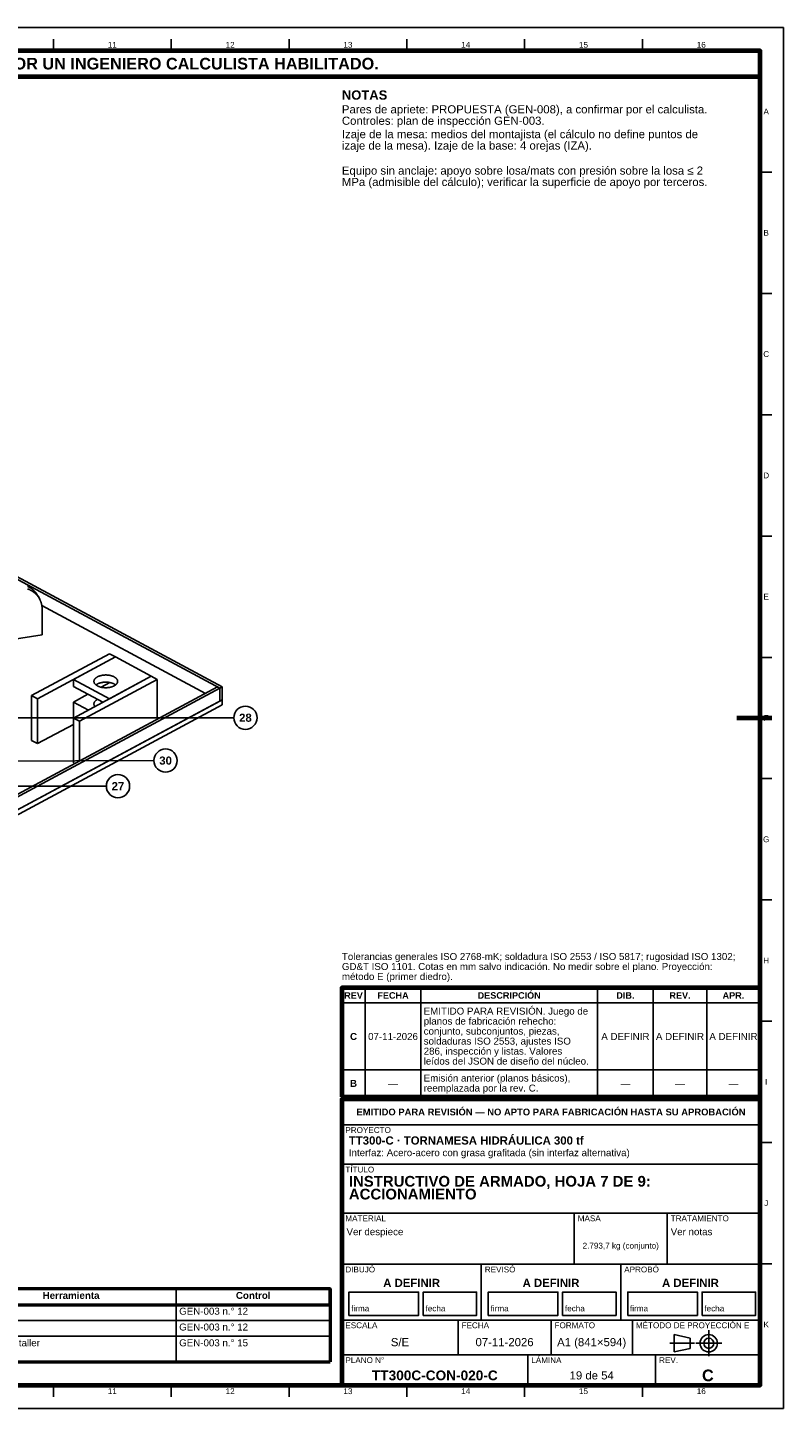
# Model space of a CAD drawing. Header units: millimetres. Extents: x 0 to 841, y 0 to 594.
# Tile 31 of 31: x 516 to 841, y 0 to 594. Entities that reach past the tile are written whole.
import ezdxf
from ezdxf.enums import TextEntityAlignment as Align

# ---------------------------------------------------------------- set-up
doc = ezdxf.new("R2010")
doc.units = ezdxf.units.MM
doc.linetypes.add('EJE', pattern=[31, 20, -4, 3, -4])
for name, color, linetype, lineweight in [('COTA', 7, 'CONTINUOUS', 25), ('EJE', 7, 'EJE', 25), ('FINA', 7, 'CONTINUOUS', 25), ('MARCO', 7, 'CONTINUOUS', 70), ('TXT', 7, 'CONTINUOUS', 25), ('VIS', 7, 'CONTINUOUS', 50)]:
    doc.layers.add(name, color=color, linetype=linetype, lineweight=lineweight)
doc.styles.add('STD', font='LiberationSans-Regular.ttf')
doc.styles.add('STDB', font='LiberationSans-Bold.ttf')

msp = doc.modelspace()

# ---------------------------------------------------------------- linework, layer by layer
at = {"layer": 'COTA'}
for p, q in [((474.04, 297.12), (604.49, 297.12)), ((416.49, 278.04), (570.13, 278.66)), ((418.46, 267.68), (549.64, 267.68))]:
    msp.add_line(p, q, dxfattribs=at)
at = {"layer": 'EJE'}
for p, q in [((808.88, 22.42), (808.88, 33.58)), ((792.14, 28), (802.68, 28)), ((803.3, 28), (814.46, 28))]:
    msp.add_line(p, q, dxfattribs=at)
at = {"layer": 'FINA'}
for p, q in [((526.88, 584), (526.88, 589)), ((577.56, 584), (577.56, 589)), ((628.25, 584), (628.25, 589)), ((678.94, 584), (678.94, 589)), ((729.62, 584), (729.62, 589)), ((780.31, 584), (780.31, 589)), ((831, 531.82), (836, 531.82)), ((831, 479.64), (836, 479.64)), ((831, 427.45), (836, 427.45)), ((831, 375.27), (836, 375.27)), ((831, 323.09), (836, 323.09)), ((831, 270.91), (836, 270.91)), ((831, 218.73), (836, 218.73)), ((661, 134), (661, 180.9)), ((685, 134), (685, 180.9)), ((761, 134), (761, 180.9)), ((785, 134), (785, 180.9)), ((808, 134), (808, 180.9)), ((651, 174.4), (831, 174.4)), ((831, 166.55), (836, 166.55)), ((651, 145.6), (831, 145.6)), ((651, 134), (831, 134)), ((651, 133), (831, 133)), ((651, 122), (831, 122)), ((831, 114.36), (836, 114.36)), ((651, 105), (831, 105)), ((651, 84), (831, 84)), ((751, 62), (751, 84)), ((791, 62), (791, 84)), ((651, 62), (831, 62)), ((711, 38), (711, 62)), ((771, 38), (771, 62)), ((831, 62.18), (836, 62.18)), ((579.68, 51.4), (579.68, 20)), ((25, 44.6), (646, 44.6)), ((25, 37.8), (646, 37.8)), ((651, 38), (831, 38)), ((701, 23), (701, 38)), ((741, 23), (741, 38)), ((776, 23), (776, 38)), ((25, 31), (646, 31)), ((651, 23), (831, 23)), ((731, 10), (731, 23)), ((786, 10), (786, 23)), ((526.88, 10), (526.88, 5)), ((577.56, 10), (577.56, 5)), ((628.25, 10), (628.25, 5)), ((678.94, 10), (678.94, 5)), ((729.62, 10), (729.62, 5)), ((780.31, 10), (780.31, 5))]:
    msp.add_line(p, q, dxfattribs=at)
for points in [[(0, 0), (841, 0), (841, 594), (0, 594)], [(654, 40), (684, 40), (684, 50), (654, 50)], [(686, 40), (709, 40), (709, 50), (686, 50)], [(714, 40), (744, 40), (744, 50), (714, 50)], [(746, 40), (769, 40), (769, 50), (746, 50)], [(774, 40), (804, 40), (804, 50), (774, 50)], [(806, 40), (829, 40), (829, 50), (806, 50)], [(794, 24.28), (800.82, 25.83), (800.82, 30.17), (794, 31.72)]]:
    msp.add_lwpolyline(points, close=True, dxfattribs=at)
for points in [[(334.47, 451.57), (598.47, 309.83)], [(335.5, 452.12), (599.5, 310.38)], [(520.96, 348.12), (520.9, 348.22), (520.84, 348.33), (520.78, 348.43), (520.72, 348.54), (520.65, 348.64), (520.59, 348.74), (520.53, 348.84), (520.46, 348.94), (520.39, 349.04), (520.32, 349.14), (520.25, 349.23), (520.18, 349.33), (520.1, 349.43), (520.03, 349.52), (519.95, 349.61), (519.88, 349.7), (519.8, 349.8), (519.72, 349.89), (519.64, 349.97), (519.55, 350.06), (519.47, 350.15), (519.39, 350.23), (519.3, 350.32), (519.21, 350.4), (519.13, 350.49), (519.04, 350.57), (518.95, 350.65), (518.86, 350.73), (518.77, 350.8), (518.67, 350.88), (518.58, 350.96), (518.49, 351.03), (518.39, 351.1), (518.29, 351.17), (518.2, 351.24), (518.1, 351.31), (518, 351.38), (517.9, 351.45), (517.8, 351.52), (517.7, 351.58), (517.6, 351.64), (517.49, 351.71), (517.39, 351.77), (517.28, 351.83), (517.18, 351.88), (517.07, 351.94), (516.97, 352), (516.86, 352.05), (516.75, 352.11), (516.64, 352.16), (516.54, 352.21), (516.43, 352.26), (516.32, 352.31), (516.21, 352.36), (516.1, 352.4), (515.98, 352.45), (515.87, 352.49), (515.76, 352.53), (515.65, 352.58)], [(520.23, 349.47), (520.18, 349.58), (520.12, 349.68), (520.06, 349.79), (520, 349.89), (519.93, 349.99), (519.87, 350.1), (519.8, 350.2), (519.74, 350.3), (519.67, 350.39), (519.6, 350.49), (519.53, 350.59), (519.46, 350.69), (519.38, 350.78), (519.31, 350.87), (519.23, 350.97), (519.15, 351.06), (519.08, 351.15), (519, 351.24), (518.91, 351.33), (518.83, 351.42), (518.75, 351.5), (518.67, 351.59), (518.58, 351.67), (518.49, 351.76), (518.41, 351.84), (518.32, 351.92), (518.23, 352), (518.14, 352.08), (518.04, 352.16), (517.95, 352.23), (517.86, 352.31), (517.76, 352.38), (517.67, 352.46), (517.57, 352.53), (517.47, 352.6), (517.38, 352.67), (517.28, 352.74), (517.18, 352.8), (517.08, 352.87), (516.98, 352.94), (516.87, 353), (516.77, 353.06), (516.67, 353.12), (516.56, 353.18), (516.46, 353.24), (516.35, 353.3), (516.25, 353.35), (516.14, 353.41), (516.03, 353.46), (515.92, 353.51), (515.81, 353.57), (515.71, 353.62)], [(520.96, 348.12), (520.23, 349.47)], [(522.01, 343.79), (522.01, 343.92), (522.01, 344.04), (522, 344.16), (522, 344.28), (521.99, 344.4), (521.98, 344.52), (521.97, 344.64), (521.96, 344.76), (521.95, 344.88), (521.94, 345.01), (521.92, 345.13), (521.9, 345.25), (521.88, 345.37), (521.86, 345.49), (521.84, 345.61), (521.82, 345.72), (521.79, 345.84), (521.76, 345.96), (521.74, 346.08), (521.71, 346.2), (521.67, 346.32), (521.64, 346.43), (521.61, 346.55), (521.57, 346.66), (521.53, 346.78), (521.49, 346.89), (521.45, 347.01), (521.41, 347.12), (521.36, 347.24), (521.32, 347.35), (521.27, 347.46), (521.22, 347.57), (521.17, 347.68), (521.12, 347.79), (521.07, 347.9), (521.01, 348.01), (520.96, 348.12)], [(521.88, 345.41), (592.28, 307.61)], [(522.01, 332.72), (522.01, 343.79)], [(496.21, 328.76), (522.01, 332.72)], [(550.94, 324.66), (517.43, 306.67)], [(553.52, 323.28), (520, 305.29)], [(553.52, 323.28), (535.47, 313.59)], [(550.94, 324.66), (553.52, 323.28)], [(553.52, 323.28), (568.99, 314.98)], [(568.99, 314.98), (535.47, 296.98)], [(544.29, 312.76), (544.29, 312.88), (544.31, 313), (544.33, 313.12), (544.37, 313.23), (544.41, 313.35), (544.46, 313.46), (544.51, 313.56), (544.57, 313.66), (544.64, 313.76), (544.72, 313.86), (544.79, 313.95), (544.88, 314.04), (544.96, 314.12), (545.05, 314.2), (545.14, 314.28), (545.24, 314.35), (545.34, 314.42), (545.43, 314.49), (545.54, 314.55), (545.64, 314.62), (545.74, 314.68), (545.85, 314.73), (545.96, 314.79), (546.06, 314.84), (546.17, 314.89), (546.28, 314.93), (546.4, 314.98), (546.51, 315.02), (546.62, 315.06), (546.73, 315.1), (546.85, 315.14), (546.96, 315.17), (547.08, 315.2), (547.2, 315.23), (547.31, 315.26), (547.43, 315.29), (547.55, 315.32), (547.66, 315.34), (547.78, 315.36), (547.9, 315.38), (548.02, 315.4), (548.14, 315.42), (548.26, 315.43), (548.38, 315.45), (548.5, 315.46), (548.61, 315.47), (548.73, 315.48), (548.85, 315.49), (548.97, 315.49), (549.09, 315.5), (549.21, 315.5), (549.33, 315.5), (549.45, 315.5), (549.57, 315.5), (549.69, 315.5), (549.81, 315.49), (549.93, 315.49), (550.05, 315.48), (550.17, 315.47), (550.29, 315.46), (550.41, 315.45), (550.53, 315.43), (550.65, 315.42), (550.77, 315.4), (550.89, 315.38), (551.01, 315.36), (551.12, 315.34), (551.24, 315.32), (551.36, 315.29), (551.48, 315.26), (551.59, 315.23), (551.71, 315.2), (551.82, 315.17), (551.94, 315.14), (552.05, 315.1), (552.17, 315.06), (552.28, 315.02), (552.39, 314.98), (552.5, 314.93), (552.62, 314.89), (552.72, 314.84), (552.83, 314.79), (552.94, 314.73), (553.05, 314.68), (553.15, 314.62), (553.25, 314.55), (553.35, 314.49), (553.45, 314.42), (553.55, 314.35), (553.65, 314.28), (553.74, 314.2), (553.83, 314.12), (553.91, 314.04), (553.99, 313.95), (554.07, 313.86), (554.15, 313.76), (554.21, 313.66), (554.28, 313.56), (554.33, 313.46), (554.38, 313.35), (554.42, 313.23), (554.46, 313.12), (554.48, 313), (554.49, 312.88), (554.5, 312.76)], [(568.99, 314.98), (550.94, 305.29)], [(568.99, 314.98), (571.57, 313.59)], [(335.5, 169.75), (597.44, 310.38)], [(336.53, 169.19), (598.47, 309.83)], [(535.47, 310.52), (535.47, 313.59)], [(535.47, 313.59), (550.94, 305.29)], [(535.47, 310.52), (548.08, 303.75)], [(571.57, 313.59), (538.05, 295.6)], [(545.78, 310.82), (545.68, 310.88), (545.57, 310.94), (545.47, 311.01), (545.37, 311.08), (545.27, 311.15), (545.17, 311.22), (545.08, 311.3), (544.98, 311.38), (544.9, 311.47), (544.81, 311.55), (544.73, 311.65), (544.66, 311.74), (544.58, 311.84), (544.52, 311.95), (544.46, 312.05), (544.41, 312.17), (544.37, 312.28), (544.33, 312.4), (544.31, 312.52), (544.29, 312.64), (544.29, 312.76)], [(545.17, 311.22), (545.27, 311.3), (545.36, 311.37), (545.46, 311.43), (545.57, 311.5), (545.67, 311.56), (545.78, 311.62), (545.88, 311.67), (545.99, 311.73), (546.1, 311.78), (546.21, 311.83), (546.32, 311.87), (546.43, 311.92), (546.55, 311.96), (546.66, 312), (546.78, 312.04), (546.89, 312.07), (547.01, 312.11), (547.12, 312.14), (547.24, 312.17), (547.36, 312.2), (547.48, 312.22), (547.59, 312.25), (547.71, 312.27), (547.83, 312.29), (547.95, 312.31), (548.07, 312.33), (548.19, 312.35), (548.31, 312.36), (548.43, 312.38), (548.55, 312.39), (548.67, 312.4), (548.79, 312.41), (548.91, 312.41), (549.03, 312.42), (549.15, 312.42), (549.27, 312.42), (549.39, 312.43), (549.52, 312.42), (549.64, 312.42), (549.76, 312.42), (549.88, 312.41), (550, 312.41), (550.12, 312.4), (550.24, 312.39), (550.36, 312.38), (550.48, 312.36), (550.6, 312.35), (550.72, 312.33), (550.84, 312.31), (550.96, 312.29), (551.08, 312.27), (551.19, 312.25), (551.31, 312.22), (551.43, 312.2), (551.55, 312.17), (551.66, 312.14), (551.78, 312.11), (551.9, 312.07), (552.01, 312.04), (552.13, 312), (552.24, 311.96), (552.35, 311.92), (552.47, 311.87), (552.58, 311.83), (552.69, 311.78), (552.8, 311.73), (552.91, 311.67), (553.01, 311.62), (553.12, 311.56), (553.22, 311.5), (553.32, 311.43), (553.43, 311.37), (553.52, 311.3), (553.62, 311.22)], [(554.5, 312.76), (554.49, 312.64), (554.48, 312.52), (554.45, 312.4), (554.42, 312.29), (554.38, 312.17), (554.33, 312.06), (554.27, 311.96), (554.21, 311.85), (554.14, 311.75), (554.07, 311.66), (553.99, 311.57), (553.9, 311.48), (553.82, 311.39), (553.73, 311.31), (553.64, 311.24), (553.54, 311.16), (553.44, 311.09), (553.34, 311.02), (553.24, 310.96), (553.14, 310.9), (553.03, 310.84), (552.92, 310.78), (552.82, 310.73), (552.71, 310.68), (552.6, 310.63), (552.48, 310.58), (552.37, 310.53), (552.26, 310.49), (552.14, 310.45), (552.03, 310.41), (551.91, 310.38), (551.8, 310.34), (551.68, 310.31), (551.56, 310.28), (551.45, 310.25), (551.33, 310.22), (551.21, 310.2), (551.09, 310.18), (550.97, 310.15), (550.85, 310.13), (550.73, 310.12), (550.61, 310.1), (550.49, 310.08), (550.37, 310.07), (550.25, 310.06), (550.13, 310.05), (550.01, 310.04), (549.89, 310.03), (549.77, 310.03), (549.65, 310.02), (549.53, 310.02), (549.41, 310.02), (549.29, 310.02), (549.17, 310.02), (549.05, 310.03), (548.93, 310.03), (548.81, 310.04), (548.68, 310.05), (548.56, 310.06), (548.44, 310.07), (548.32, 310.08), (548.2, 310.1), (548.08, 310.11), (547.96, 310.13), (547.84, 310.15), (547.73, 310.17), (547.61, 310.19), (547.49, 310.22), (547.37, 310.24), (547.25, 310.27), (547.14, 310.3), (547.02, 310.33), (546.9, 310.37), (546.79, 310.4), (546.67, 310.44), (546.56, 310.48), (546.45, 310.52), (546.33, 310.57), (546.22, 310.61), (546.11, 310.66), (546, 310.71), (545.89, 310.77), (545.78, 310.82)], [(551.11, 312.27), (547.35, 310.25)], [(571.57, 296.49), (571.57, 313.59)], [(597.44, 310.38), (598.47, 309.83)], [(598.47, 309.83), (599.5, 310.38)], [(598.47, 304.29), (598.47, 309.83)], [(598.47, 304.29), (598.47, 309.83)], [(599.5, 304.84), (599.5, 310.38)], [(335.5, 163.1), (599.5, 304.84)], [(336.53, 163.66), (598.47, 304.29)], [(517.43, 287.35), (517.43, 306.67)], [(517.43, 306.67), (520, 305.29)], [(520, 285.97), (520, 305.29)], [(541.66, 307.19), (535.47, 303.87)], [(535.47, 296.98), (535.47, 303.87)], [(535.47, 303.87), (541.89, 300.43)], [(544.29, 303.04), (544.29, 303.16), (544.31, 303.28), (544.33, 303.4), (544.37, 303.52), (544.41, 303.64), (544.46, 303.75), (544.52, 303.86), (544.58, 303.96), (544.66, 304.06), (544.73, 304.16), (544.81, 304.25), (544.9, 304.34), (544.98, 304.42), (545.08, 304.5), (545.17, 304.58), (545.27, 304.65), (545.37, 304.72), (545.47, 304.79), (545.57, 304.86), (545.68, 304.92), (545.78, 304.98)], [(544.72, 301.94), (544.64, 302.04), (544.57, 302.14), (544.51, 302.24), (544.46, 302.35), (544.41, 302.46), (544.37, 302.57), (544.33, 302.68), (544.31, 302.8), (544.29, 302.92), (544.29, 303.04)], [(598.47, 304.29), (599.5, 304.84)], [(599.5, 302.63), (599.5, 304.84)], [(335.5, 160.89), (599.5, 302.63)], [(535.47, 294.27), (520, 285.97)], [(535.47, 277.66), (535.47, 296.98)], [(535.47, 296.98), (538.05, 295.6)], [(538.05, 278.49), (538.05, 295.6)], [(517.43, 287.35), (520, 285.97)], [(535.47, 277.66), (535.99, 277.39)]]:
    msp.add_lwpolyline(points, dxfattribs=at)
for centre, radius in [((609.49, 297.12), 5), ((575.13, 278.68), 5), ((554.64, 267.68), 5), ((808.88, 28), 3.72), ((808.88, 28), 2.17)]:
    msp.add_circle(centre, radius, dxfattribs=at)
at = {"layer": 'MARCO'}
msp.add_line((836, 297), (821, 297), dxfattribs=at)
for points in [[(20, 10), (831, 10), (831, 584), (20, 584)], [(20, 573), (831, 573), (831, 584), (20, 584)], [(651, 134), (831, 134), (831, 180.9), (651, 180.9)], [(651, 10), (831, 10), (831, 133), (651, 133)]]:
    msp.add_lwpolyline(points, close=True, dxfattribs=at)
at = {"layer": 'VIS'}
for p in [(646, 51.4), (25, 20)]:
    msp.add_line(p, (646, 20), dxfattribs=at)
msp.add_lwpolyline([(25, 44.6), (646, 44.6), (646, 51.4), (25, 51.4)], close=True, dxfattribs=at)

# ---------------------------------------------------------------- texts
at = {"layer": 'TXT'}
for s, height, style, p in [('ESTOS PLANOS NO SON VÁLIDOS PARA FABRICACIÓN HASTA SU REVISIÓN Y APROBACIÓN POR UN INGENIERO CALCULISTA HABILITADO.', 5, 'STDB', (425.5, 578.5)), ('11', 2.5, 'STD', (552.22, 586.6)), ('12', 2.5, 'STD', (602.91, 586.6)), ('13', 2.5, 'STD', (653.59, 586.6)), ('14', 2.5, 'STD', (704.28, 586.6)), ('15', 2.5, 'STD', (754.97, 586.6)), ('16', 2.5, 'STD', (805.66, 586.6)), ('A', 2.5, 'STD', (833.6, 557.91)), ('B', 2.5, 'STD', (833.6, 505.73)), ('C', 2.5, 'STD', (833.6, 453.55)), ('D', 2.5, 'STD', (833.6, 401.36)), ('E', 2.5, 'STD', (833.6, 349.18)), ('28', 3.5, 'STDB', (609.49, 297.12)), ('F', 2.5, 'STD', (833.6, 297)), ('30', 3.5, 'STDB', (575.13, 278.68)), ('27', 3.5, 'STDB', (554.64, 267.68)), ('G', 2.5, 'STD', (833.6, 244.82)), ('H', 2.5, 'STD', (833.6, 192.64)), ('REV', 2.8, 'STDB', (656, 177.65)), ('FECHA', 2.8, 'STDB', (673, 177.65)), ('DESCRIPCIÓN', 2.8, 'STDB', (723, 177.65)), ('DIB.', 2.8, 'STDB', (773, 177.65)), ('REV.', 2.8, 'STDB', (796.5, 177.65)), ('APR.', 2.8, 'STDB', (819.5, 177.65)), ('C', 3, 'STDB', (656, 160)), ('07-11-2026', 3, 'STD', (673, 160)), ('A DEFINIR', 3, 'STD', (773, 160)), ('A DEFINIR', 3, 'STD', (796.5, 160)), ('A DEFINIR', 3, 'STD', (819.5, 160)), ('B', 3, 'STDB', (656, 139.8)), ('—', 3, 'STD', (673, 139.8)), ('—', 3, 'STD', (773, 139.8)), ('—', 3, 'STD', (796.5, 139.8)), ('—', 3, 'STD', (819.5, 139.8)), ('I', 2.5, 'STD', (833.6, 140.45)), ('EMITIDO PARA REVISIÓN — NO APTO PARA FABRICACIÓN HASTA SU APROBACIÓN', 2.9, 'STDB', (741, 127.5)), ('J', 2.5, 'STD', (833.6, 88.27)), ('2.793,7 kg (conjunto)', 2.5, 'STD', (771, 70)), ('A DEFINIR', 3.5, 'STDB', (681, 54)), ('A DEFINIR', 3.5, 'STDB', (741, 54)), ('A DEFINIR', 3.5, 'STDB', (801, 54)), ('Herramienta', 3, 'STDB', (534.46, 48.6)), ('Control', 3, 'STDB', (612.84, 48.6)), ('K', 2.5, 'STD', (833.6, 36.09)), ('S/E', 3.5, 'STD', (676, 28.5)), ('07-11-2026', 3.5, 'STD', (721, 28.5)), ('A1 (841×594)', 3.5, 'STD', (758.5, 28.5)), ('TT300C-CON-020-C', 4.2, 'STDB', (691, 14.2)), ('19 de 54', 3.5, 'STD', (758.5, 14.2)), ('C', 5, 'STDB', (808.5, 14.2)), ('11', 2.5, 'STD', (552.22, 7.4)), ('12', 2.5, 'STD', (602.91, 7.4)), ('13', 2.5, 'STD', (653.59, 7.4)), ('14', 2.5, 'STD', (704.28, 7.4)), ('15', 2.5, 'STD', (754.97, 7.4)), ('16', 2.5, 'STD', (805.66, 7.4))]:
    msp.add_text(s, height=height, dxfattribs=dict(at, style=style)).set_placement(p, align=Align.MIDDLE_CENTER)
for s, height, style, p in [('NOTAS', 4, 'STDB', (651, 567)), ('Pares de apriete: PROPUESTA (GEN-008), a confirmar por el calculista.', 3.5, 'STD', (651, 560.6)), ('Controles: plan de inspección GEN-003.', 3.5, 'STD', (651, 555.7)), ('Izaje de la mesa: medios del montajista (el cálculo no define puntos de', 3.5, 'STD', (651, 549.93)), ('izaje de la mesa). Izaje de la base: 4 orejas (IZA).', 3.5, 'STD', (651, 545.03)), ('Equipo sin anclaje: apoyo sobre losa/mats con presión sobre la losa ≤ 2', 3.5, 'STD', (651, 534.25)), ('MPa (admisible del cálculo); verificar la superficie de apoyo por terceros.', 3.5, 'STD', (651, 529.35)), ('EMITIDO PARA REVISIÓN. Juego de', 3, 'STD', (686.2, 172.4)), ('planos de fabricación rehecho:', 3, 'STD', (686.2, 168.1)), ('conjunto, subconjuntos, piezas,', 3, 'STD', (686.2, 163.8)), ('soldaduras ISO 2553, ajustes ISO', 3, 'STD', (686.2, 159.5)), ('286, inspección y listas. Valores', 3, 'STD', (686.2, 155.2)), ('leídos del JSON de diseño del núcleo.', 3, 'STD', (686.2, 150.9)), ('Emisión anterior (planos básicos),', 3, 'STD', (686.2, 143.6)), ('reemplazada por la rev. C.', 3, 'STD', (686.2, 139.3)), ('PROYECTO', 2.5, 'STD', (652.5, 121)), ('TT300-C · TORNAMESA HIDRÁULICA 300 tf', 3.5, 'STDB', (654, 117)), ('Interfaz: Acero-acero con grasa grafitada (sin interfaz alternativa)', 3, 'STD', (654, 111.5)), ('TÍTULO', 2.5, 'STD', (652.5, 104)), ('INSTRUCTIVO DE ARMADO, HOJA 7 DE 9:', 4.6, 'STDB', (654, 100)), ('ACCIONAMIENTO', 4.6, 'STDB', (654, 94.48)), ('MATERIAL', 2.5, 'STD', (652.5, 83)), ('Ver despiece', 3, 'STD', (653, 77.5)), ('MASA', 2.5, 'STD', (752.5, 83)), ('Ver notas', 3, 'STD', (792.5, 77.5)), ('TRATAMIENTO', 2.5, 'STD', (792.5, 83)), ('DIBUJÓ', 2.5, 'STD', (652.5, 61)), ('REVISÓ', 2.5, 'STD', (712.5, 61)), ('APROBÓ', 2.5, 'STD', (772.5, 61)), ('ESCALA', 2.5, 'STD', (652.5, 37)), ('FECHA', 2.5, 'STD', (702.5, 37)), ('FORMATO', 2.5, 'STD', (742.5, 37)), ('MÉTODO DE PROYECCIÓN E', 2.5, 'STD', (777.5, 37)), ('PLANO N°', 2.5, 'STD', (652.5, 22)), ('LÁMINA', 2.5, 'STD', (732.5, 22)), ('REV.', 2.5, 'STD', (787.5, 22))]:
    msp.add_text(s, height=height, dxfattribs=dict(at, style=style)).set_placement(p, align=Align.TOP_LEFT)
at = {"layer": 'TXT', "style": 'STD'}
for s, height, p in [('Tolerancias generales ISO 2768-mK; soldadura ISO 2553 / ISO 5817; rugosidad ISO 1302;', 3, (651, 192)), ('GD&T ISO 1101. Cotas en mm salvo indicación. No medir sobre el plano. Proyección:', 3, (651, 187.7)), ('método E (primer diedro).', 3, (651, 183.4)), ('firma', 2.5, (655, 41)), ('fecha', 2.5, (687, 41)), ('firma', 2.5, (715, 41)), ('fecha', 2.5, (747, 41)), ('firma', 2.5, (775, 41)), ('fecha', 2.5, (807, 41))]:
    msp.add_text(s, height=height, dxfattribs=at).set_placement(p, align=Align.BOTTOM_LEFT)
for s, p in [('GEN-003 n.° 12', (580.98, 41.8)), ('GEN-003 n.° 12', (580.98, 35)), ('Aparejo de taller', (490.54, 28.2)), ('GEN-003 n.° 15', (580.98, 28.2))]:
    msp.add_text(s, height=3, dxfattribs=at).set_placement(p, align=Align.MIDDLE_LEFT)

doc.saveas('drawing.dxf')
